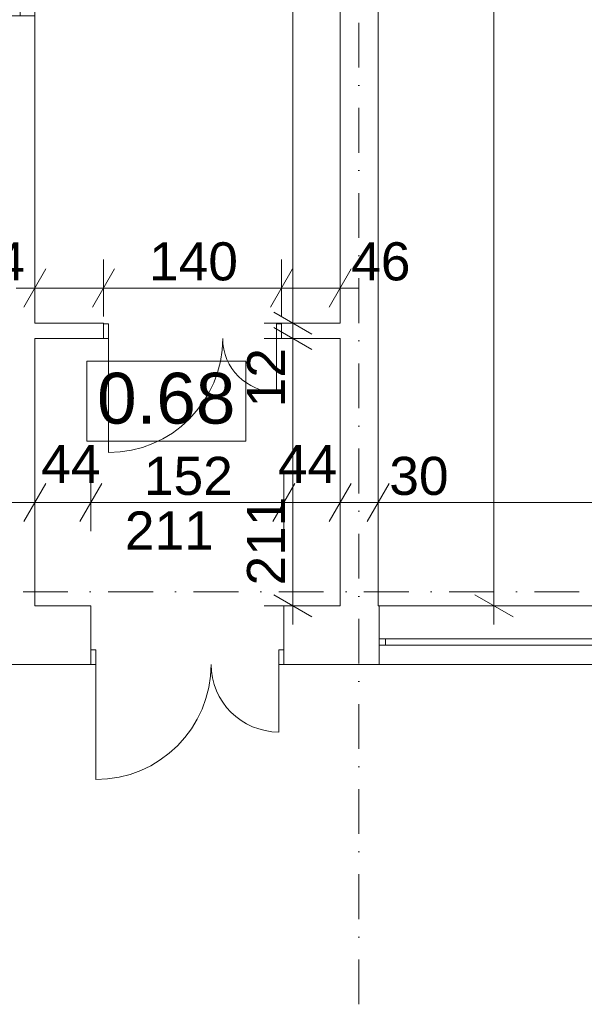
# Model space of a CAD drawing. Extents: x -283435 to 14216, y -77540 to 30522.
# Tile 75 of 177: x -166872 to -162431, y -38346 to -30595. Entities that reach past the tile are written whole.
import ezdxf

# ---------------------------------------------------------------- set-up
doc = ezdxf.new("R2010")
doc.units = 0
doc.header["$MEASUREMENT"] = 0
doc.linetypes.add('Kropki i Kreski', pattern=[670.277762, 352.777767, -176.388884, 0, -141.111112])
for name, color, linetype in [('Drzwi ArchiCAD', 7, 'Continuous'), ('Okna ArchiCADa', 7, 'Continuous'), ('WYMIARY', 7, 'Continuous'), ('ŚCIANY', 7, 'Continuous')]:
    doc.layers.add(name, color=color, linetype=linetype)
for name, color, linetype, lineweight in [('Drzwi ArchiCAD_Nr_Pióra__3', 3, 'Continuous', 18), ('Drzwi ArchiCAD_Nr_Pióra__7', 7, 'Continuous', 18), ('Okna ArchiCADa_Nr_Pióra__23', 23, 'Continuous', 18), ('Okna ArchiCADa_Nr_Pióra__3', 3, 'Continuous', 18), ('Okna ArchiCADa_Nr_Pióra__7', 7, 'Continuous', 18), ('OPISY_Nr_Pióra__65', 65, 'Continuous', 18), ('OPISY_Nr_Pióra__86', 86, 'Continuous', 18), ('OSIE_Nr_Pióra__5', 5, 'Continuous', 18), ('OSIE_Nr_Pióra__7', 7, 'Continuous', 18), ('WYMIARY_Nr_Pióra__4', 4, 'Continuous', 18), ('WYMIARY_Nr_Pióra__5', 5, 'Continuous', 18), ('ŚCIANY_Nr_Pióra__7', 7, 'Continuous', 18)]:
    doc.layers.add(name, color=color, linetype=linetype, lineweight=lineweight)
doc.styles.add('GENERATED_STYLE_1', font='arial.ttf')
doc.styles.add('GENERATED_STYLE_2', font='txt')
doc.dimstyles.new('GENERATED_STYLE__1', dxfattribs={"dimtxt": 300, "dimasz": 228, "dimexe": 0.18, "dimexo": 0, "dimgap": 0.09, "dimtad": 1, "dimdec": 0, "dimlfac": 0.1, "dimzin": 0, "dimdsep": 46, "dimtxsty": 'GENERATED_STYLE_2', "dimblk": 'ARROWHEAD_2', "dimblk1": 'ARROWHEAD_2', "dimblk2": 'ARROWHEAD_2', "dimcen": 0.09, "dimclrd": 256, "dimclre": 256, "dimclrt": 256, "dimazin": 0, "dimtfac": 1, "dimtdec": 4, "dimtmove": 0, "dimatfit": 3, "dimfxl": 1, "dimtolj": 1, "dimtzin": 0, "dimarcsym": 0})
doc.dimstyles.new('GENERATED_STYLE__2', dxfattribs={"dimtxt": 300, "dimasz": 228, "dimexe": 0.18, "dimexo": 0, "dimgap": 0.09, "dimtad": 1, "dimtih": 1, "dimtoh": 1, "dimdec": 0, "dimlfac": 0.1, "dimzin": 0, "dimdsep": 46, "dimtxsty": 'GENERATED_STYLE_2', "dimblk": 'ARROWHEAD_2', "dimblk1": 'ARROWHEAD_2', "dimblk2": 'ARROWHEAD_2', "dimcen": 0.09, "dimclrd": 256, "dimclre": 256, "dimclrt": 256, "dimazin": 0, "dimtfac": 1, "dimtdec": 4, "dimtmove": 0, "dimatfit": 3, "dimfxl": 1, "dimtolj": 1, "dimtzin": 0, "dimarcsym": 0})
doc.dimstyles.new('GENERATED_STYLE__3', dxfattribs={"dimtxt": 300, "dimasz": 228, "dimexe": 0.18, "dimexo": 0, "dimgap": 0.09, "dimtad": 1, "dimtih": 1, "dimtoh": 1, "dimdec": 0, "dimlfac": 0.1, "dimzin": 0, "dimdsep": 46, "dimtxsty": 'GENERATED_STYLE_2', "dimblk": 'ARROWHEAD_2', "dimblk1": 'ARROWHEAD_2', "dimblk2": 'ARROWHEAD_2', "dimcen": 0.09, "dimclrd": 256, "dimclre": 256, "dimclrt": 256, "dimazin": 0, "dimtfac": 1, "dimtdec": 4, "dimtmove": 2, "dimatfit": 3, "dimfxl": 1, "dimtolj": 1, "dimtzin": 0, "dimarcsym": 0})
doc.dimstyles.new('GENERATED_STYLE__4', dxfattribs={"dimtxt": 300, "dimasz": 228, "dimexe": 0.18, "dimexo": 0, "dimgap": 0.09, "dimtad": 1, "dimdec": 0, "dimlfac": 0.1, "dimzin": 0, "dimdsep": 46, "dimtxsty": 'GENERATED_STYLE_2', "dimblk": 'ARROWHEAD_2', "dimblk1": 'ARROWHEAD_2', "dimblk2": 'ARROWHEAD_2', "dimcen": 0.09, "dimclrd": 256, "dimclre": 256, "dimclrt": 256, "dimazin": 0, "dimtfac": 1, "dimtdec": 4, "dimtmove": 2, "dimatfit": 3, "dimfxl": 1, "dimtolj": 1, "dimtzin": 0, "dimarcsym": 0})

# ---------------------------------------------------------------- blocks, each defined once
blk = doc.blocks.new('O M panel zakrzywiony 12_19')
at = {"layer": 'Okna ArchiCADa_Nr_Pióra__23', "linetype": 'Continuous'}
for p, q in [((-2795, 0), (-2845, 0)), ((-2795, -50), (-2795, 0)), ((2845, 0), (2795, 0)), ((2795, 0), (2795, -50)), ((-2845, -50), (-2795, -50)), ((2795, -50), (2845, -50))]:
    blk.add_line(p, q, dxfattribs=at)
at = {"layer": 'Okna ArchiCADa_Nr_Pióra__3', "linetype": 'Continuous'}
for p, q in [((-2845, 150), (2845, 150)), ((2795, 0), (-2795, 0)), ((-2795, -50), (2795, -50)), ((-2845, -310), (2845, -310))]:
    blk.add_line(p, q, dxfattribs=at)
at = {"layer": 'Okna ArchiCADa_Nr_Pióra__7', "linetype": 'Continuous'}
for p, q in [((-2845, 0), (-2845, -50)), ((2845, 0), (2845, -50))]:
    blk.add_line(p, q, dxfattribs=at)
blk = doc.blocks.new('D2 Asymetryczne 12_4')
at = {"layer": 'Drzwi ArchiCAD_Nr_Pióra__3', "linetype": 'Continuous'}
for p, q in [((720, 0), (720, 907.2)), ((-720, 0), (-720, 532.8)), ((-720, 0), (-760, 0)), ((-760, 0), (-760, -115)), ((-720, -115), (-720, 0)), ((760, 0), (720, 0)), ((720, 0), (720, -115)), ((760, -115), (760, 0)), ((-760, -115), (-720, -115)), ((720, -115), (760, -115))]:
    blk.add_line(p, q, dxfattribs=at)
for centre, radius, start, end in [((720, 0), 907.2, 90, 180), ((-720, 0), 532.8, 0, 90)]:
    blk.add_arc(centre, radius, start, end, dxfattribs=at)
at = {"layer": 'Drzwi ArchiCAD_Nr_Pióra__7', "linetype": 'Continuous'}
for p, q in [((-760, 0), (-760, -115)), ((760, 0), (760, -115))]:
    blk.add_line(p, q, dxfattribs=at)
blk = doc.blocks.new('Ściana_1', base_point=(10396.7, -35209.9))
at = {"layer": 'ŚCIANY_Nr_Pióra__7', "linetype": 'Continuous'}
for p, q in [((-166313.3, -35209.9), (-166754.2, -35209.9)), ((-166313.3, -35554.9), (-166313.3, -35209.9)), ((-164793.3, -35554.9), (-164793.3, -35209.9)), ((-164351.3, -35209.9), (-164793.3, -35209.9)), ((-164044, -35209.9), (-164051.3, -35209.9)), ((-164044, -35469.9), (-164044, -35209.9)), ((-164044, -35519.9), (-164044, -35469.9)), ((-166313.3, -35669.9), (-166313.3, -35554.9)), ((-164793.3, -35669.9), (-164793.3, -35554.9)), ((-164044, -35669.9), (-164044, -35519.9)), ((-170251.1, -35669.9), (-166313.3, -35669.9)), ((-164793.3, -35669.9), (-164044, -35669.9))]:
    blk.add_line(p, q, dxfattribs=at)
at = {"layer": 'Drzwi ArchiCAD', "linetype": 'Continuous', "rotation": 180}
blk.add_blockref('D2 Asymetryczne 12_4', (-165553.3, -35669.9), dxfattribs=at)
at = {"layer": 'Okna ArchiCADa', "linetype": 'Continuous', "xscale": -1, "rotation": 180}
blk.add_blockref('O M panel zakrzywiony 12_19', (-161199, -35519.9), dxfattribs=at)
blk = doc.blocks.new('Ściana_82', base_point=(-164051.3, -23099.9))
at = {"layer": 'ŚCIANY_Nr_Pióra__7', "linetype": 'Continuous'}
for p, q in [((-164351.3, -23249.9), (-164351.3, -32984.6)), ((-164051.3, -35209.9), (-164051.3, -23249.9)), ((-164351.3, -33104.6), (-164351.3, -35209.9))]:
    blk.add_line(p, q, dxfattribs=at)
blk = doc.blocks.new('D2 Asymetryczne 12_11')
at = {"layer": 'Drzwi ArchiCAD_Nr_Pióra__3', "linetype": 'Continuous'}
for p, q in [((660, 0), (660, 897.6)), ((-660, 0), (-660, 422.4)), ((-660, 0), (-700, 0)), ((-700, 0), (-700, -115)), ((-660, -115), (-660, 0)), ((700, 0), (660, 0)), ((660, 0), (660, -115)), ((700, -115), (700, 0)), ((-700, -115), (-660, -115)), ((660, -115), (700, -115))]:
    blk.add_line(p, q, dxfattribs=at)
for centre, radius, start, end in [((660, 0), 897.6, 90, 180), ((-660, 0), 422.4, 0, 90)]:
    blk.add_arc(centre, radius, start, end, dxfattribs=at)
at = {"layer": 'Drzwi ArchiCAD_Nr_Pióra__7', "linetype": 'Continuous'}
for p, q in [((-700, 0), (-700, -115)), ((700, 0), (700, -115))]:
    blk.add_line(p, q, dxfattribs=at)
blk = doc.blocks.new('Ściana_83', base_point=(-164051.3, -32984.6))
at = {"layer": 'ŚCIANY_Nr_Pióra__7', "linetype": 'Continuous'}
for p, q in [((-166213, -32984.6), (-166754.2, -32984.6)), ((-166213, -32989.6), (-166213, -32984.6)), ((-166213, -33104.6), (-166213, -32989.6)), ((-164813, -32989.6), (-164813, -32984.6)), ((-164351.3, -32984.6), (-164813, -32984.6)), ((-164813, -33104.6), (-164813, -32989.6)), ((-166754.2, -33104.6), (-166213, -33104.6)), ((-164813, -33104.6), (-164351.3, -33104.6))]:
    blk.add_line(p, q, dxfattribs=at)
at = {"layer": 'Drzwi ArchiCAD', "linetype": 'Continuous', "rotation": 180}
blk.add_blockref('D2 Asymetryczne 12_11', (-165513, -33104.6), dxfattribs=at)
blk = doc.blocks.new('D2 Asymetryczne 12_12')
at = {"layer": 'Drzwi ArchiCAD_Nr_Pióra__3', "linetype": 'Continuous'}
for p, q in [((710, 0), (710, 894.6)), ((-710, 0), (-710, 525.4)), ((-710, 0), (-750, 0)), ((-750, 0), (-750, -115)), ((-710, -115), (-710, 0)), ((750, 0), (710, 0)), ((710, 0), (710, -115)), ((750, -115), (750, 0)), ((-750, -115), (-710, -115)), ((710, -115), (750, -115))]:
    blk.add_line(p, q, dxfattribs=at)
for centre, radius, start, end in [((710, 0), 894.6, 90, 180), ((-710, 0), 525.4, 0, 90)]:
    blk.add_arc(centre, radius, start, end, dxfattribs=at)
at = {"layer": 'Drzwi ArchiCAD_Nr_Pióra__7', "linetype": 'Continuous'}
for p, q in [((-750, 0), (-750, -115)), ((750, 0), (750, -115))]:
    blk.add_line(p, q, dxfattribs=at)
blk = doc.blocks.new('Ściana_85', base_point=(-167054.2, -35209.9))
at = {"layer": 'ŚCIANY_Nr_Pióra__7', "linetype": 'Continuous'}
for p, q in [((-166754.2, -29064.2), (-166754.2, -28814.2)), ((-166869.2, -29064.2), (-167054.2, -29064.2)), ((-166754.2, -29064.2), (-166869.2, -29064.2)), ((-166869.2, -30564.2), (-167054.2, -30564.2)), ((-167054.2, -30564.2), (-167054.2, -35209.9)), ((-166754.2, -30564.2), (-166869.2, -30564.2)), ((-166754.2, -32984.6), (-166754.2, -30564.2)), ((-166754.2, -35209.9), (-166754.2, -33104.6))]:
    blk.add_line(p, q, dxfattribs=at)
at = {"layer": 'Drzwi ArchiCAD', "linetype": 'Continuous', "rotation": 270}
blk.add_blockref('D2 Asymetryczne 12_12', (-166754.2, -29814.2), dxfattribs=at)
blk = doc.blocks.new('*D1615')
at = {"layer": 'WYMIARY_Nr_Pióra__4', "linetype": 'Continuous', "transparency": 16777216}
for p, q in [((-167054.2, -34621.3), (-167054.2, -34171.3)), ((-166754.2, -34621.3), (-166754.2, -34171.3)), ((-166967.6, -34246.3), (-167140.8, -34546.3)), ((-166667.6, -34246.3), (-166840.8, -34546.3)), ((-167054.2, -34396.3), (-166754.2, -34396.3))]:
    blk.add_line(p, q, dxfattribs=at)
blk = doc.blocks.new('ARROWHEAD_2')
at = {"linetype": 'Continuous'}
for p, q in [((-0.378, -0.655), (0.378, 0.655)), ((0, 0), (-1, 0))]:
    blk.add_line(p, q, dxfattribs=at)
blk = doc.blocks.new('*D1616')
at = {"layer": 'WYMIARY_Nr_Pióra__4', "linetype": 'Continuous', "transparency": 16777216}
for p, q in [((-166754.2, -34621.3), (-166754.2, -34171.3)), ((-166313.3, -34621.3), (-166313.3, -34171.3)), ((-166667.6, -34246.3), (-166840.8, -34546.3)), ((-166226.7, -34246.3), (-166399.9, -34546.3)), ((-166754.2, -34396.3), (-166313.3, -34396.3))]:
    blk.add_line(p, q, dxfattribs=at)
at = {"layer": 'WYMIARY_Nr_Pióra__5', "transparency": 16777216, "insert": (-166702.6, -33942.1), "char_height": 300, "attachment_point": 1, "style": 'GENERATED_STYLE_1'}
blk.add_mtext('{44}', dxfattribs=at)
blk = doc.blocks.new('*D1617')
at = {"layer": 'WYMIARY_Nr_Pióra__4', "linetype": 'Continuous', "transparency": 16777216}
for p, q in [((-166313.3, -34621.3), (-166313.3, -34171.3)), ((-164793.3, -34621.3), (-164793.3, -34171.3)), ((-166226.7, -34246.3), (-166399.9, -34546.3)), ((-164706.7, -34246.3), (-164879.9, -34546.3)), ((-166313.3, -34396.3), (-164793.3, -34396.3))]:
    blk.add_line(p, q, dxfattribs=at)
at = {"layer": 'WYMIARY_Nr_Pióra__5', "transparency": 16777216, "char_height": 300, "attachment_point": 1, "style": 'GENERATED_STYLE_1'}
for s, insert in [('{44}', (-164840.7, -33942.1)), ('{152}', (-165894.8, -34036.3))]:
    blk.add_mtext(s, dxfattribs=dict(at, insert=insert))
blk = doc.blocks.new('*D1618')
at = {"layer": 'WYMIARY_Nr_Pióra__4', "linetype": 'Continuous', "transparency": 16777216}
for p, q in [((-164793.3, -34621.3), (-164793.3, -34171.3)), ((-164351.3, -34621.3), (-164351.3, -34171.3)), ((-164706.7, -34246.3), (-164879.9, -34546.3)), ((-164264.7, -34246.3), (-164437.9, -34546.3)), ((-164793.3, -34396.3), (-164351.3, -34396.3))]:
    blk.add_line(p, q, dxfattribs=at)
blk = doc.blocks.new('*D1619')
at = {"layer": 'WYMIARY_Nr_Pióra__4', "linetype": 'Continuous', "transparency": 16777216}
for p, q in [((-164351.3, -34621.3), (-164351.3, -34171.3)), ((-164051.3, -34621.3), (-164051.3, -34171.3)), ((-164264.7, -34246.3), (-164437.9, -34546.3)), ((-163964.7, -34246.3), (-164137.9, -34546.3)), ((-164351.3, -34396.3), (-164051.3, -34396.3))]:
    blk.add_line(p, q, dxfattribs=at)
blk = doc.blocks.new('*D1620')
at = {"layer": 'WYMIARY_Nr_Pióra__4', "linetype": 'Continuous', "transparency": 16777216}
for p, q in [((-164051.3, -34621.3), (-164051.3, -34171.3)), ((-156245.4, -34621.3), (-156245.4, -34171.3)), ((-163964.7, -34246.3), (-164137.9, -34546.3)), ((-156158.8, -34246.3), (-156332, -34546.3)), ((-164051.3, -34396.3), (-156245.4, -34396.3))]:
    blk.add_line(p, q, dxfattribs=at)
at = {"layer": 'WYMIARY_Nr_Pióra__5', "transparency": 16777216, "char_height": 300, "attachment_point": 1, "style": 'GENERATED_STYLE_1'}
for s, insert in [('{30}', (-163964.6, -34036.3)), ('{781}', (-160262.2, -34036.3))]:
    blk.add_mtext(s, dxfattribs=dict(at, insert=insert))
blk = doc.blocks.new('*D1621')
at = {"layer": 'WYMIARY_Nr_Pióra__4', "linetype": 'Continuous', "transparency": 16777216}
for p, q in [((-156245.4, -34621.3), (-156245.4, -34171.3)), ((-155995.4, -34621.3), (-155995.4, -34171.3)), ((-156158.8, -34246.3), (-156332, -34546.3)), ((-155908.8, -34246.3), (-156082, -34546.3)), ((-156245.4, -34396.3), (-155995.4, -34396.3))]:
    blk.add_line(p, q, dxfattribs=at)
blk = doc.blocks.new('*D1622')
at = {"layer": 'WYMIARY_Nr_Pióra__4', "linetype": 'Continuous', "transparency": 16777216}
for p, q in [((-155995.4, -34621.3), (-155995.4, -34171.3)), ((-152295.4, -34621.3), (-152295.4, -34171.3)), ((-155908.8, -34246.3), (-156082, -34546.3)), ((-152208.8, -34246.3), (-152382, -34546.3)), ((-155995.4, -34396.3), (-152295.4, -34396.3))]:
    blk.add_line(p, q, dxfattribs=at)
at = {"layer": 'WYMIARY_Nr_Pióra__5', "transparency": 16777216, "char_height": 300, "attachment_point": 1, "style": 'GENERATED_STYLE_1'}
for s, insert in [('{25}', (-155878, -33931.9)), ('{370}', (-154486.9, -34036.3)), ('{20}', (-152837.4, -34036.3))]:
    blk.add_mtext(s, dxfattribs=dict(at, insert=insert))
blk = doc.blocks.new('*D1623')
at = {"layer": 'WYMIARY_Nr_Pióra__4', "linetype": 'Continuous', "transparency": 16777216}
for p, q in [((-152295.4, -34621.3), (-152295.4, -34171.3)), ((-152093.4, -34621.3), (-152093.4, -34171.3)), ((-152208.8, -34246.3), (-152382, -34546.3)), ((-152006.8, -34246.3), (-152180, -34546.3)), ((-152295.4, -34396.3), (-152093.4, -34396.3))]:
    blk.add_line(p, q, dxfattribs=at)
blk = doc.blocks.new('*D1624')
at = {"layer": 'WYMIARY_Nr_Pióra__4', "linetype": 'Continuous', "transparency": 16777216}
for p, q in [((-152093.4, -34621.3), (-152093.4, -34171.3)), ((-149503.4, -34621.3), (-149503.4, -34171.3)), ((-152006.8, -34246.3), (-152180, -34546.3)), ((-149416.8, -34246.3), (-149590, -34546.3)), ((-152093.4, -34396.3), (-149503.4, -34396.3))]:
    blk.add_line(p, q, dxfattribs=at)
at = {"layer": 'WYMIARY_Nr_Pióra__5', "transparency": 16777216, "char_height": 300, "attachment_point": 1, "style": 'GENERATED_STYLE_1'}
for s, insert in [('{259}', (-151367.5, -34036.3)), ('{26}', (-150045.4, -34036.3))]:
    blk.add_mtext(s, dxfattribs=dict(at, insert=insert))
blk = doc.blocks.new('*D1625')
at = {"layer": 'WYMIARY_Nr_Pióra__4', "linetype": 'Continuous', "transparency": 16777216}
for p, q in [((-149503.4, -34621.3), (-149503.4, -34171.3)), ((-149243.4, -34621.3), (-149243.4, -34171.3)), ((-149416.8, -34246.3), (-149590, -34546.3)), ((-149156.8, -34246.3), (-149330, -34546.3)), ((-149503.4, -34396.3), (-149243.4, -34396.3))]:
    blk.add_line(p, q, dxfattribs=at)
blk = doc.blocks.new('*D1626')
at = {"layer": 'WYMIARY_Nr_Pióra__4', "linetype": 'Continuous', "transparency": 16777216}
for p, q in [((-149243.4, -34621.3), (-149243.4, -34171.3)), ((-149123.4, -34621.3), (-149123.4, -34171.3)), ((-149156.8, -34246.3), (-149330, -34546.3)), ((-149036.8, -34246.3), (-149210, -34546.3)), ((-149243.4, -34396.3), (-149123.4, -34396.3))]:
    blk.add_line(p, q, dxfattribs=at)
at = {"layer": 'WYMIARY_Nr_Pióra__5', "transparency": 16777216, "insert": (-149173.9, -33788.1), "char_height": 300, "attachment_point": 1, "style": 'GENERATED_STYLE_1'}
blk.add_mtext('{12}', dxfattribs=at)
blk = doc.blocks.new('*D1627')
at = {"layer": 'WYMIARY_Nr_Pióra__4', "linetype": 'Continuous', "transparency": 16777216}
for p, q in [((-149123.4, -34621.3), (-149123.4, -34171.3)), ((-146753.4, -34621.3), (-146753.4, -34171.3)), ((-149036.8, -34246.3), (-149210, -34546.3)), ((-146840, -34546.3), (-146666.8, -34246.3)), ((-149123.4, -34396.3), (-146753.4, -34396.3)), ((-146753.4, -34396.3), (-146606.7, -34396.3))]:
    blk.add_line(p, q, dxfattribs=at)
at = {"layer": 'WYMIARY_Nr_Pióra__5', "transparency": 16777216, "insert": (-148279.9, -34036.3), "char_height": 300, "attachment_point": 1, "style": 'GENERATED_STYLE_1'}
blk.add_mtext('{237}', dxfattribs=at)
blk = doc.blocks.new('*D1634')
at = {"layer": 'WYMIARY_Nr_Pióra__4', "linetype": 'Continuous', "transparency": 16777216}
for p, q in [((-162991.6, -23336.5), (-163291.6, -23163.3)), ((-163141.6, -23249.9), (-163141.6, -23103.2)), ((-162916.6, -23249.9), (-163366.6, -23249.9)), ((-163141.6, -35209.9), (-163141.6, -23249.9)), ((-163291.6, -35123.3), (-162991.6, -35296.5)), ((-162916.6, -35209.9), (-163366.6, -35209.9)), ((-163141.6, -35356.6), (-163141.6, -35209.9))]:
    blk.add_line(p, q, dxfattribs=at)
at = {"layer": 'WYMIARY_Nr_Pióra__5', "transparency": 16777216, "insert": (-163501.6, -29742.8), "char_height": 300, "attachment_point": 1, "rotation": 90, "style": 'GENERATED_STYLE_1'}
blk.add_mtext('{1\xa0196}', dxfattribs=at)
blk = doc.blocks.new('*D2432')
at = {"layer": 'WYMIARY_Nr_Pióra__4', "linetype": 'Continuous', "transparency": 16777216}
for p, q in [((-164874.1, -33018), (-164574.1, -33191.2)), ((-164499.1, -33104.6), (-164949.1, -33104.6)), ((-164724.1, -35209.9), (-164724.1, -33104.6)), ((-164874.1, -35123.3), (-164574.1, -35296.5)), ((-164499.1, -35209.9), (-164949.1, -35209.9)), ((-164724.1, -35356.6), (-164724.1, -35209.9))]:
    blk.add_line(p, q, dxfattribs=at)
at = {"layer": 'WYMIARY_Nr_Pióra__5', "transparency": 16777216, "char_height": 300, "attachment_point": 1, "rotation": 90, "style": 'GENERATED_STYLE_1'}
for s, insert in [('{12}', (-165084.1, -33646.6)), ('{211}', (-165084.1, -35049.1))]:
    blk.add_mtext(s, dxfattribs=dict(at, insert=insert))
blk = doc.blocks.new('*D2433')
at = {"layer": 'WYMIARY_Nr_Pióra__4', "linetype": 'Continuous', "transparency": 16777216}
for p, q in [((-164874.1, -32898), (-164574.1, -33071.2)), ((-164499.1, -32984.6), (-164949.1, -32984.6)), ((-164874.1, -33018), (-164574.1, -33191.2)), ((-164724.1, -33104.6), (-164724.1, -32984.6)), ((-164499.1, -33104.6), (-164949.1, -33104.6))]:
    blk.add_line(p, q, dxfattribs=at)
blk = doc.blocks.new('*D2434')
at = {"layer": 'WYMIARY_Nr_Pióra__4', "linetype": 'Continuous', "transparency": 16777216}
for p, q in [((-164574.1, -23336.5), (-164874.1, -23163.3)), ((-164724.1, -23249.9), (-164724.1, -23103.2)), ((-164499.1, -23249.9), (-164949.1, -23249.9)), ((-164724.1, -32984.6), (-164724.1, -23249.9)), ((-164874.1, -32898), (-164574.1, -33071.2)), ((-164499.1, -32984.6), (-164949.1, -32984.6))]:
    blk.add_line(p, q, dxfattribs=at)
at = {"layer": 'WYMIARY_Nr_Pióra__5', "transparency": 16777216, "insert": (-165084.1, -28458.7), "char_height": 300, "attachment_point": 1, "rotation": 90, "style": 'GENERATED_STYLE_1'}
blk.add_mtext('{973}', dxfattribs=at)
blk = doc.blocks.new('*D2435')
at = {"layer": 'WYMIARY_Nr_Pióra__4', "linetype": 'Continuous', "transparency": 16777216}
for p, q in [((-166754.2, -32932.6), (-166754.2, -32482.6)), ((-166213, -32932.6), (-166213, -32482.6)), ((-166667.6, -32557.6), (-166840.8, -32857.6)), ((-166126.4, -32557.6), (-166299.6, -32857.6)), ((-166900.9, -32707.6), (-166754.2, -32707.6)), ((-166754.2, -32707.6), (-166213, -32707.6))]:
    blk.add_line(p, q, dxfattribs=at)
at = {"layer": 'WYMIARY_Nr_Pióra__5', "transparency": 16777216, "insert": (-167296.2, -32347.6), "char_height": 300, "attachment_point": 1, "style": 'GENERATED_STYLE_1'}
blk.add_mtext('{54}', dxfattribs=at)
blk = doc.blocks.new('*D2436')
at = {"layer": 'WYMIARY_Nr_Pióra__4', "linetype": 'Continuous', "transparency": 16777216}
for p, q in [((-166213, -32932.6), (-166213, -32482.6)), ((-164813, -32932.6), (-164813, -32482.6)), ((-166126.4, -32557.6), (-166299.6, -32857.6)), ((-164726.4, -32557.6), (-164899.6, -32857.6)), ((-166213, -32707.6), (-164813, -32707.6))]:
    blk.add_line(p, q, dxfattribs=at)
at = {"layer": 'WYMIARY_Nr_Pióra__5', "transparency": 16777216, "insert": (-165854.5, -32347.6), "char_height": 300, "attachment_point": 1, "style": 'GENERATED_STYLE_1'}
blk.add_mtext('{140}', dxfattribs=at)
blk = doc.blocks.new('*D2437')
at = {"layer": 'WYMIARY_Nr_Pióra__4', "linetype": 'Continuous', "transparency": 16777216}
for p, q in [((-164813, -32932.6), (-164813, -32482.6)), ((-164351.3, -32932.6), (-164351.3, -32482.6)), ((-164726.4, -32557.6), (-164899.6, -32857.6)), ((-164437.9, -32857.6), (-164264.7, -32557.6)), ((-164813, -32707.6), (-164351.3, -32707.6)), ((-164351.3, -32707.6), (-164204.6, -32707.6))]:
    blk.add_line(p, q, dxfattribs=at)
at = {"layer": 'WYMIARY_Nr_Pióra__5', "transparency": 16777216, "insert": (-164264.6, -32347.6), "char_height": 300, "attachment_point": 1, "style": 'GENERATED_STYLE_1'}
blk.add_mtext('{46}', dxfattribs=at)

msp = doc.modelspace()

# ---------------------------------------------------------------- linework, layer by layer
at = {"layer": 'OPISY_Nr_Pióra__65', "linetype": 'Continuous', "flags": 128}
msp.add_lwpolyline([(-166344.3, -33283.5), (-165094.3, -33283.5), (-165094.3, -33912.1), (-166344.3, -33912.1)], close=True, dxfattribs=at)
at = {"layer": 'OSIE_Nr_Pióra__5', "linetype": 'Kropki i Kreski'}
msp.add_line((-164204, -38346.1), (-164204, 27442), dxfattribs=at)
at = {"layer": 'OSIE_Nr_Pióra__7', "linetype": 'Kropki i Kreski'}
msp.add_line((-280139.5, -35099.9), (10893.5, -35099.9), dxfattribs=at)

# ---------------------------------------------------------------- block references
at = {"layer": 'ŚCIANY'}
for name, p in [('Ściana_82', (-164051.3, -23099.9)), ('Ściana_85', (-167054.2, -35209.9)), ('Ściana_83', (-164051.3, -32984.6)), ('Ściana_1', (10396.7, -35209.9))]:
    msp.add_blockref(name, p, dxfattribs=at)

# ---------------------------------------------------------------- texts
at = {"layer": 'OPISY_Nr_Pióra__86', "linetype": 'Continuous', "insert": (-165719.3, -33374.9), "char_height": 400, "attachment_point": 2, "style": 'GENERATED_STYLE_1'}
msp.add_mtext('{0.68}', dxfattribs=at)
at = {"layer": 'WYMIARY_Nr_Pióra__5', "linetype": 'Continuous', "insert": (-166044.8, -34766.1), "char_height": 300, "attachment_point": 7, "style": 'GENERATED_STYLE_1'}
msp.add_mtext('{211}', dxfattribs=at)

# ---------------------------------------------------------------- dimensions: what is measured, and where the dimension line sits
at = {"layer": 'WYMIARY', "linetype": 'Continuous'}
for base, p1, p2, dimstyle, picture, middle in [((-164724.1, -35209.9), (-164351.3, -32984.6), (-164351.3, -23249.9), 'GENERATED_STYLE__1', '*D2434', (-164934.1, -28121.4)), ((-163141.6, -35209.9), (-164044, -35209.9), (-164051.3, -23249.9), 'GENERATED_STYLE__1', '*D1634', (-163351.6, -29228.5)), ((-164724.1, -35209.9), (-164351.3, -33104.6), (-164351.3, -32984.6), 'GENERATED_STYLE__1', '*D2433', (-164934.1, -33421.7)), ((-164724.1, -35209.9), (-164351.3, -35209.9), (-164351.3, -33104.6), 'GENERATED_STYLE__4', '*D2432', (-164934.1, -34711.7))]:
    dim = msp.add_linear_dim(base=base, p1=p1, p2=p2, angle=90, dimstyle=dimstyle, dxfattribs=at)
    dim.commit()
    dim.dimension.update_dxf_attribs({"geometry": picture, "text_midpoint": middle})
for base, p1, p2, dimstyle, picture, middle in [((-166754.2, -32707.6), (-166754.2, -32984.6), (-166213, -32984.6), 'GENERATED_STYLE__2', '*D2435', (-167071.3, -32497.6)), ((-166754.2, -32707.6), (-166213, -32984.6), (-164813, -32984.6), 'GENERATED_STYLE__2', '*D2436', (-165517.1, -32497.6)), ((-166754.2, -32707.6), (-164813, -32984.6), (-164351.3, -32984.6), 'GENERATED_STYLE__2', '*D2437', (-164039.7, -32497.6)), ((-221326.7, -34396.3), (-149243.4, -35209.9), (-149123.4, -35209.9), 'GENERATED_STYLE__3', '*D1626', (-148949, -33938.1)), ((-221326.7, -34396.3), (-155995.4, -35209.9), (-152295.4, -35209.9), 'GENERATED_STYLE__2', '*D1622', (-154149.5, -34186.3)), ((-221326.7, -34396.3), (-166754.2, -35209.9), (-166313.3, -35209.9), 'GENERATED_STYLE__3', '*D1616', (-166477.7, -34092.1)), ((-221326.7, -34396.3), (-166313.3, -35209.9), (-164793.3, -35209.9), 'GENERATED_STYLE__2', '*D1617', (-165557.4, -34186.3)), ((-221326.7, -34396.3), (-164051.3, -35209.9), (-156245.4, -35209.9), 'GENERATED_STYLE__2', '*D1620', (-159924.8, -34186.3)), ((-221326.7, -34396.3), (-152093.4, -35209.9), (-149503.4, -35209.9), 'GENERATED_STYLE__2', '*D1624', (-151030.1, -34186.3)), ((-221326.7, -34396.3), (-149123.4, -35209.9), (-146753.4, -35209.9), 'GENERATED_STYLE__2', '*D1627', (-147942.5, -34186.3)), ((-221326.7, -34396.3), (-156245.4, -35209.9), (-155995.4, -35209.9), 'GENERATED_STYLE__3', '*D1621', (-155653.1, -34081.9)), ((-221326.7, -34396.3), (-164793.3, -35209.9), (-164351.3, -35209.9), 'GENERATED_STYLE__3', '*D1618', (-164615.7, -34092.1)), ((-221326.7, -34396.3), (-167054.2, -35209.9), (-166754.2, -35209.9), 'GENERATED_STYLE__2', '*D1615', (-167371.3, -34186.3)), ((-221326.7, -34396.3), (-164351.3, -35209.9), (-164051.3, -35209.9), 'GENERATED_STYLE__2', '*D1619', (-163739.7, -34186.3)), ((-221326.7, -34396.3), (-152295.4, -35209.9), (-152093.4, -35209.9), 'GENERATED_STYLE__2', '*D1623', (-152612.5, -34186.3)), ((-221326.7, -34396.3), (-149503.4, -35209.9), (-149243.4, -35209.9), 'GENERATED_STYLE__2', '*D1625', (-149820.5, -34186.3))]:
    dim = msp.add_linear_dim(base=base, p1=p1, p2=p2, dimstyle=dimstyle, dxfattribs=at)
    dim.commit()
    dim.dimension.update_dxf_attribs({"geometry": picture, "text_midpoint": middle})

doc.saveas('drawing.dxf')
